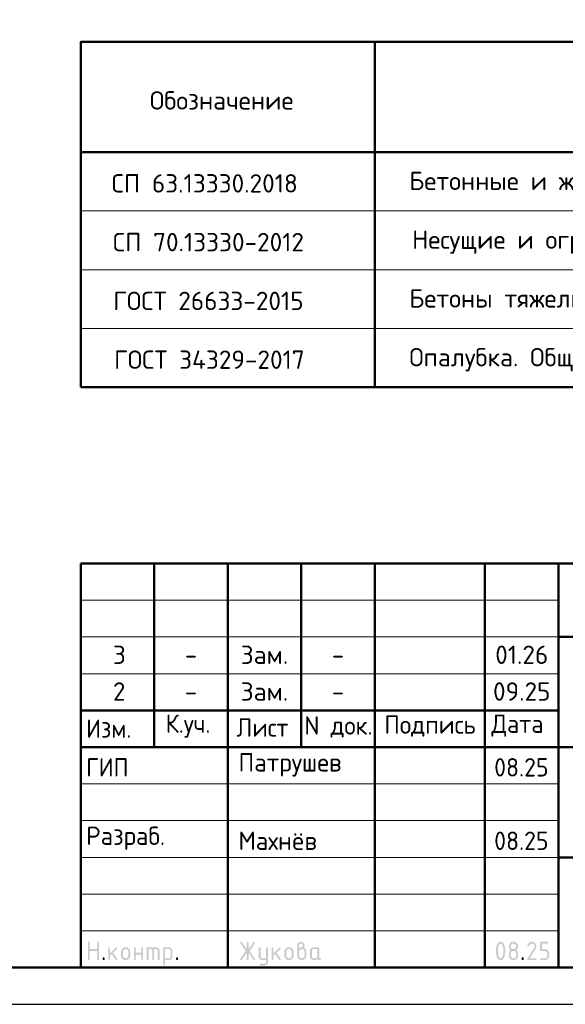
# Model space of a CAD drawing. Header units: millimetres. Extents: x 0 to 42000, y 0 to 29700.
# Tile 2 of 4: x 22170 to 29593, y 0 to 13403. Entities that reach past the tile are written whole.
import ezdxf

# ---------------------------------------------------------------- set-up
doc = ezdxf.new("R2010")
doc.units = ezdxf.units.MM
doc.layers.add('Standard', color=7, linetype='Continuous', lineweight=25)
doc.layers.add('Общий01', color=7, linetype='Continuous', lineweight=13)
doc.styles.add('ISOCPEUR', font='txt')

msp = doc.modelspace()

# ---------------------------------------------------------------- hatches: boundary and pattern name
at = {"layer": 'Standard', "linetype": 'Continuous', "lineweight": 25, "transparency": 33554687}
for points in [[(23099, 614), (23099, 839), (23099, 840), (23099, 842), (23099, 843), (23100, 844), (23100, 845), (23101, 846), (23101, 847), (23102, 848), (23103, 849), (23104, 850), (23105, 850), (23106, 851), (23107, 851), (23109, 851), (23110, 851), (23112, 851), (23113, 851), (23115, 851), (23116, 851), (23117, 851), (23118, 850), (23119, 850), (23120, 849), (23121, 848), (23122, 847), (23122, 846), (23123, 845), (23123, 844), (23124, 843), (23124, 842), (23124, 840), (23124, 839), (23124, 751), (23224, 751), (23224, 839), (23224, 840), (23224, 842), (23224, 843), (23225, 844), (23225, 845), (23226, 846), (23226, 847), (23227, 848), (23228, 849), (23229, 850), (23230, 850), (23231, 851), (23232, 851), (23233, 851), (23235, 851), (23236, 851), (23238, 851), (23239, 851), (23241, 851), (23242, 851), (23243, 850), (23244, 850), (23245, 849), (23246, 848), (23247, 847), (23247, 846), (23248, 845), (23248, 844), (23249, 843), (23249, 842), (23249, 840), (23249, 839), (23249, 614), (23249, 612), (23249, 611), (23249, 609), (23248, 608), (23248, 607), (23247, 606), (23247, 605), (23246, 604), (23245, 604), (23244, 603), (23243, 602), (23242, 602), (23241, 602), (23239, 601), (23238, 601), (23236, 601), (23235, 601), (23233, 601), (23232, 602), (23231, 602), (23230, 602), (23229, 603), (23228, 604), (23227, 604), (23226, 605), (23226, 606), (23225, 607), (23225, 608), (23224, 609), (23224, 611), (23224, 612), (23224, 614), (23224, 726), (23124, 726), (23124, 614), (23124, 612), (23124, 611), (23124, 609), (23123, 608), (23123, 607), (23122, 606), (23122, 605), (23121, 604), (23120, 604), (23119, 603), (23118, 602), (23117, 602), (23116, 602), (23115, 601), (23113, 601), (23112, 601), (23110, 601), (23109, 601), (23107, 602), (23106, 602), (23105, 602), (23104, 603), (23103, 604), (23102, 604), (23101, 605), (23101, 606), (23100, 607), (23100, 608), (23099, 609), (23099, 611), (23099, 612)], [(25259, 704), (25194, 607), (25193, 605), (25192, 604), (25191, 603), (25190, 603), (25188, 602), (25187, 602), (25185, 601), (25183, 601), (25182, 601), (25180, 601), (25179, 602), (25178, 602), (25177, 603), (25176, 603), (25175, 604), (25174, 605), (25173, 605), (25173, 606), (25172, 607), (25172, 609), (25171, 610), (25171, 611), (25171, 613), (25171, 614), (25171, 616), (25172, 618), (25172, 619), (25173, 621), (25243, 726), (25173, 832), (25172, 833), (25172, 835), (25171, 837), (25171, 838), (25171, 840), (25171, 841), (25171, 843), (25172, 844), (25172, 845), (25173, 846), (25173, 847), (25174, 848), (25175, 849), (25176, 849), (25177, 850), (25178, 850), (25179, 851), (25181, 851), (25182, 851), (25184, 851), (25185, 851), (25187, 851), (25188, 851), (25189, 850), (25191, 849), (25192, 848), (25193, 847), (25194, 846), (25259, 749), (25259, 839), (25259, 840), (25259, 842), (25259, 843), (25259, 844), (25260, 845), (25260, 846), (25261, 847), (25262, 848), (25262, 849), (25263, 850), (25264, 850), (25266, 851), (25267, 851), (25268, 851), (25269, 851), (25271, 851), (25273, 851), (25274, 851), (25275, 851), (25277, 851), (25278, 850), (25279, 850), (25280, 849), (25280, 848), (25281, 847), (25282, 846), (25282, 845), (25283, 844), (25283, 843), (25283, 842), (25284, 840), (25284, 839), (25284, 749), (25348, 846), (25349, 847), (25350, 848), (25351, 849), (25353, 850), (25354, 851), (25356, 851), (25357, 851), (25359, 851), (25360, 851), (25361, 851), (25362, 851), (25363, 850), (25365, 850), (25366, 849), (25367, 848), (25367, 847), (25368, 847), (25369, 846), (25370, 845), (25370, 843), (25371, 842), (25371, 841), (25371, 840), (25371, 839), (25371, 837), (25371, 835), (25370, 833), (25369, 832), (25299, 726), (25369, 621), (25370, 619), (25371, 617), (25371, 616), (25371, 614), (25371, 613), (25371, 611), (25371, 610), (25370, 609), (25370, 608), (25369, 607), (25368, 606), (25368, 605), (25367, 604), (25366, 603), (25365, 603), (25364, 602), (25363, 602), (25361, 602), (25360, 601), (25359, 601), (25357, 601), (25356, 602), (25354, 602), (25353, 603), (25351, 603), (25350, 604), (25349, 605), (25348, 607), (25284, 704), (25284, 614), (25284, 612), (25283, 611), (25283, 609), (25283, 608), (25282, 607), (25282, 606), (25281, 605), (25280, 604), (25280, 604), (25279, 603), (25278, 602), (25277, 602), (25275, 602), (25274, 601), (25273, 601), (25271, 601), (25269, 601), (25268, 601), (25267, 602), (25266, 602), (25264, 602), (25263, 603), (25262, 604), (25262, 604), (25261, 605), (25260, 606), (25260, 607), (25259, 608), (25259, 609), (25259, 611), (25259, 612), (25259, 614)], [(29137, 851), (29140, 851), (29144, 851), (29147, 851), (29150, 850), (29153, 850), (29156, 849), (29158, 848), (29161, 847), (29164, 846), (29167, 844), (29169, 843), (29172, 841), (29174, 839), (29177, 837), (29179, 835), (29181, 833), (29184, 831), (29186, 828), (29188, 826), (29189, 823), (29191, 821), (29193, 818), (29194, 816), (29195, 813), (29196, 810), (29197, 807), (29198, 804), (29198, 801), (29199, 798), (29199, 795), (29200, 792), (29200, 789), (29200, 784), (29199, 780), (29198, 775), (29197, 771), (29195, 766), (29193, 762), (29191, 757), (29188, 753), (29110, 626), (29187, 626), (29189, 626), (29190, 626), (29191, 626), (29193, 626), (29194, 625), (29195, 625), (29196, 624), (29197, 623), (29197, 622), (29198, 621), (29198, 620), (29199, 619), (29199, 618), (29199, 617), (29200, 615), (29200, 614), (29200, 612), (29199, 611), (29199, 610), (29199, 608), (29198, 607), (29198, 606), (29197, 605), (29197, 604), (29196, 604), (29195, 603), (29194, 602), (29193, 602), (29191, 602), (29190, 601), (29189, 601), (29187, 601), (29087, 601), (29086, 601), (29084, 601), (29083, 602), (29082, 602), (29081, 602), (29080, 603), (29079, 604), (29078, 604), (29077, 605), (29076, 606), (29076, 607), (29075, 608), (29075, 609), (29075, 611), (29075, 612), (29075, 614), (29075, 616), (29075, 617), (29076, 619), (29077, 621), (29168, 768), (29170, 771), (29171, 773), (29172, 776), (29173, 778), (29174, 781), (29174, 783), (29175, 786), (29175, 789), (29175, 793), (29174, 796), (29173, 800), (29172, 803), (29171, 806), (29168, 809), (29166, 813), (29164, 815), (29161, 818), (29158, 820), (29155, 822), (29152, 823), (29148, 825), (29145, 826), (29141, 826), (29137, 826), (29135, 826), (29132, 826), (29129, 825), (29127, 824), (29124, 823), (29122, 822), (29119, 820), (29117, 818), (29114, 816), (29112, 814), (29110, 812), (29107, 809), (29105, 806), (29103, 802), (29100, 799), (29098, 795), (29097, 793), (29096, 792), (29095, 791), (29094, 790), (29092, 790), (29091, 789), (29089, 789), (29087, 789), (29086, 789), (29084, 789), (29083, 789), (29082, 790), (29081, 790), (29080, 791), (29079, 791), (29078, 792), (29077, 793), (29076, 794), (29076, 795), (29075, 796), (29075, 797), (29075, 798), (29075, 800), (29075, 801), (29075, 803), (29075, 804), (29075, 805), (29076, 806), (29079, 812), (29082, 817), (29085, 822), (29088, 826), (29092, 830), (29095, 834), (29099, 837), (29103, 840), (29107, 843), (29111, 845), (29115, 847), (29119, 848), (29123, 850), (29128, 851), (29132, 851)], [(29250, 739), (29250, 839), (29250, 840), (29250, 842), (29250, 843), (29250, 844), (29251, 845), (29251, 846), (29252, 847), (29253, 848), (29253, 849), (29254, 850), (29255, 850), (29257, 851), (29258, 851), (29259, 851), (29261, 851), (29262, 851), (29349, 851), (29351, 851), (29352, 851), (29354, 851), (29355, 851), (29356, 850), (29357, 850), (29358, 849), (29359, 848), (29359, 847), (29360, 846), (29361, 845), (29361, 844), (29361, 843), (29362, 842), (29362, 840), (29362, 839), (29362, 837), (29362, 836), (29361, 834), (29361, 833), (29361, 832), (29360, 831), (29359, 830), (29359, 829), (29358, 829), (29357, 828), (29356, 827), (29355, 827), (29354, 827), (29352, 826), (29351, 826), (29349, 826), (29275, 826), (29275, 751), (29312, 751), (29315, 751), (29318, 751), (29322, 751), (29324, 750), (29327, 750), (29330, 749), (29333, 748), (29336, 747), (29339, 746), (29341, 744), (29344, 743), (29347, 741), (29349, 739), (29351, 737), (29354, 735), (29356, 733), (29358, 731), (29360, 728), (29362, 726), (29364, 723), (29366, 721), (29367, 718), (29369, 715), (29370, 713), (29371, 710), (29372, 707), (29373, 704), (29373, 701), (29374, 698), (29374, 695), (29374, 692), (29374, 689), (29374, 664), (29374, 661), (29374, 657), (29374, 654), (29373, 651), (29373, 648), (29372, 645), (29371, 643), (29370, 640), (29369, 637), (29367, 634), (29366, 632), (29364, 629), (29362, 627), (29360, 624), (29358, 622), (29356, 620), (29354, 617), (29351, 615), (29349, 613), (29346, 612), (29344, 610), (29341, 608), (29339, 607), (29336, 606), (29333, 605), (29330, 604), (29327, 603), (29324, 602), (29321, 602), (29318, 602), (29315, 601), (29312, 601), (29262, 601), (29261, 601), (29259, 601), (29258, 602), (29257, 602), (29255, 602), (29254, 603), (29253, 604), (29253, 604), (29252, 605), (29251, 606), (29251, 607), (29250, 608), (29250, 610), (29250, 611), (29250, 612), (29250, 614), (29250, 615), (29250, 617), (29250, 618), (29250, 619), (29251, 620), (29251, 621), (29252, 622), (29253, 623), (29253, 624), (29254, 625), (29255, 625), (29257, 626), (29258, 626), (29259, 626), (29261, 626), (29262, 626), (29312, 626), (29316, 626), (29319, 627), (29323, 628), (29326, 629), (29330, 630), (29333, 632), (29336, 634), (29338, 637), (29341, 640), (29343, 643), (29345, 646), (29347, 649), (29348, 653), (29349, 656), (29349, 660), (29349, 664), (29349, 689), (29349, 693), (29349, 696), (29348, 700), (29347, 703), (29345, 707), (29343, 710), (29341, 713), (29338, 715), (29336, 718), (29333, 720), (29330, 722), (29326, 724), (29323, 725), (29319, 726), (29316, 726), (29312, 726), (29262, 726), (29261, 726), (29259, 726), (29258, 727), (29257, 727), (29255, 727), (29254, 728), (29253, 729), (29253, 729), (29252, 730), (29251, 731), (29251, 732), (29250, 733), (29250, 734), (29250, 736), (29250, 737)], [(23399, 694), (23478, 773), (23478, 773), (23479, 774), (23480, 775), (23482, 775), (23483, 776), (23484, 776), (23485, 776), (23486, 776), (23488, 776), (23489, 776), (23491, 776), (23492, 775), (23493, 775), (23494, 774), (23495, 774), (23496, 773), (23497, 772), (23497, 771), (23498, 770), (23498, 769), (23499, 768), (23499, 767), (23499, 765), (23499, 764), (23499, 762), (23499, 761), (23498, 760), (23498, 759), (23497, 758), (23497, 757), (23496, 756), (23495, 755), (23440, 700), (23496, 621), (23498, 619), (23498, 617), (23499, 616), (23499, 614), (23499, 612), (23499, 611), (23499, 609), (23498, 608), (23498, 607), (23497, 606), (23497, 605), (23496, 604), (23495, 604), (23494, 603), (23493, 602), (23492, 602), (23491, 602), (23489, 601), (23488, 601), (23486, 601), (23485, 601), (23483, 602), (23482, 602), (23480, 603), (23479, 603), (23478, 604), (23477, 605), (23476, 607), (23422, 682), (23399, 659), (23399, 614), (23399, 612), (23399, 611), (23399, 609), (23398, 608), (23398, 607), (23397, 606), (23397, 605), (23396, 604), (23395, 604), (23394, 603), (23393, 602), (23392, 602), (23391, 602), (23389, 601), (23388, 601), (23386, 601), (23385, 601), (23383, 601), (23382, 602), (23381, 602), (23380, 602), (23379, 603), (23378, 604), (23377, 604), (23376, 605), (23376, 606), (23375, 607), (23375, 608), (23374, 609), (23374, 611), (23374, 612), (23374, 614), (23374, 764), (23374, 765), (23374, 767), (23374, 768), (23375, 769), (23375, 770), (23376, 771), (23376, 772), (23377, 773), (23378, 774), (23379, 774), (23380, 775), (23381, 775), (23382, 776), (23383, 776), (23385, 776), (23386, 776), (23388, 776), (23389, 776), (23391, 776), (23392, 775), (23393, 775), (23394, 774), (23395, 774), (23396, 773), (23397, 772), (23397, 771), (23398, 770), (23398, 769), (23399, 768), (23399, 767), (23399, 765), (23399, 764)], [(23749, 676), (23749, 614), (23749, 612), (23748, 611), (23748, 609), (23748, 608), (23747, 607), (23747, 606), (23746, 605), (23746, 604), (23745, 604), (23744, 603), (23743, 602), (23742, 602), (23740, 602), (23739, 601), (23738, 601), (23736, 601), (23735, 601), (23733, 601), (23732, 602), (23731, 602), (23729, 602), (23729, 603), (23728, 604), (23727, 604), (23726, 605), (23725, 606), (23725, 607), (23724, 608), (23724, 609), (23724, 611), (23724, 612), (23724, 614), (23724, 764), (23724, 765), (23724, 767), (23724, 768), (23724, 769), (23725, 770), (23725, 771), (23726, 772), (23727, 773), (23728, 774), (23729, 774), (23729, 775), (23731, 775), (23732, 776), (23733, 776), (23735, 776), (23736, 776), (23738, 776), (23739, 776), (23740, 776), (23742, 775), (23743, 775), (23744, 774), (23745, 774), (23746, 773), (23746, 772), (23747, 771), (23747, 770), (23748, 769), (23748, 768), (23748, 767), (23749, 765), (23749, 764), (23749, 701), (23823, 701), (23823, 764), (23823, 765), (23824, 767), (23824, 768), (23824, 769), (23825, 770), (23825, 771), (23826, 772), (23826, 773), (23827, 774), (23828, 774), (23829, 775), (23830, 775), (23832, 776), (23833, 776), (23834, 776), (23836, 776), (23837, 776), (23839, 776), (23840, 776), (23841, 775), (23843, 775), (23843, 774), (23844, 774), (23845, 773), (23846, 772), (23847, 771), (23847, 770), (23848, 769), (23848, 768), (23848, 767), (23848, 765), (23848, 764), (23848, 614), (23848, 612), (23848, 611), (23848, 609), (23848, 608), (23847, 607), (23847, 606), (23846, 605), (23845, 604), (23844, 604), (23843, 603), (23843, 602), (23841, 602), (23840, 602), (23839, 601), (23837, 601), (23836, 601), (23834, 601), (23833, 601), (23832, 602), (23830, 602), (23829, 602), (23828, 603), (23827, 604), (23826, 604), (23826, 605), (23825, 606), (23825, 607), (23824, 608), (23824, 609), (23824, 611), (23823, 612), (23823, 614), (23823, 676)], [(23911, 776), (24023, 776), (24026, 776), (24028, 776), (24031, 776), (24033, 775), (24036, 775), (24038, 774), (24040, 773), (24043, 773), (24045, 772), (24047, 770), (24049, 769), (24051, 768), (24053, 767), (24055, 765), (24057, 763), (24059, 762), (24061, 760), (24062, 758), (24064, 756), (24065, 754), (24067, 752), (24068, 750), (24069, 748), (24070, 745), (24071, 743), (24071, 741), (24072, 739), (24072, 736), (24073, 734), (24073, 731), (24073, 729), (24073, 726), (24073, 614), (24073, 612), (24073, 611), (24073, 609), (24073, 608), (24072, 607), (24072, 606), (24071, 605), (24070, 604), (24069, 604), (24068, 603), (24067, 602), (24066, 602), (24065, 602), (24064, 601), (24062, 601), (24061, 601), (24059, 601), (24058, 601), (24057, 602), (24055, 602), (24054, 602), (24053, 603), (24052, 604), (24051, 604), (24051, 605), (24050, 606), (24049, 607), (24049, 608), (24049, 609), (24048, 611), (24048, 612), (24048, 614), (24048, 726), (24048, 729), (24048, 731), (24047, 734), (24046, 736), (24046, 738), (24044, 740), (24043, 742), (24041, 744), (24039, 746), (24037, 747), (24035, 748), (24033, 749), (24031, 750), (24028, 751), (24026, 751), (24023, 751), (23998, 751), (23998, 614), (23998, 612), (23998, 611), (23998, 609), (23998, 608), (23997, 607), (23997, 606), (23996, 605), (23995, 604), (23995, 604), (23994, 603), (23993, 602), (23991, 602), (23990, 602), (23989, 601), (23987, 601), (23986, 601), (23984, 601), (23983, 601), (23982, 602), (23980, 602), (23979, 602), (23978, 603), (23977, 604), (23977, 604), (23976, 605), (23975, 606), (23975, 607), (23974, 608), (23974, 609), (23974, 611), (23973, 612), (23973, 614), (23973, 751), (23924, 751), (23924, 614), (23924, 612), (23923, 611), (23923, 609), (23923, 608), (23922, 607), (23922, 606), (23921, 605), (23920, 604), (23920, 604), (23919, 603), (23918, 602), (23916, 602), (23915, 602), (23914, 601), (23913, 601), (23911, 601), (23909, 601), (23908, 601), (23907, 602), (23906, 602), (23904, 602), (23903, 603), (23902, 604), (23902, 604), (23901, 605), (23900, 606), (23900, 607), (23899, 608), (23899, 609), (23899, 611), (23898, 612), (23898, 614), (23898, 764), (23898, 765), (23899, 767), (23899, 768), (23899, 769), (23900, 770), (23900, 771), (23901, 772), (23902, 773), (23902, 774), (23903, 774), (23904, 775), (23906, 775), (23907, 776), (23908, 776), (23909, 776)], [(25521, 576), (25521, 601), (25471, 601), (25468, 601), (25466, 602), (25463, 602), (25461, 602), (25458, 603), (25456, 603), (25454, 604), (25452, 605), (25449, 606), (25447, 607), (25445, 608), (25443, 609), (25441, 611), (25439, 612), (25437, 614), (25436, 616), (25434, 618), (25432, 620), (25431, 622), (25429, 624), (25428, 626), (25427, 628), (25426, 630), (25425, 632), (25424, 634), (25423, 637), (25422, 639), (25422, 641), (25422, 644), (25421, 646), (25421, 649), (25421, 651), (25421, 764), (25421, 765), (25421, 767), (25421, 768), (25422, 769), (25422, 770), (25423, 771), (25423, 772), (25424, 773), (25425, 774), (25426, 774), (25427, 775), (25428, 775), (25429, 776), (25431, 776), (25432, 776), (25434, 776), (25435, 776), (25437, 776), (25438, 776), (25439, 775), (25440, 775), (25441, 774), (25442, 774), (25443, 773), (25444, 772), (25444, 771), (25445, 770), (25445, 769), (25446, 768), (25446, 767), (25446, 765), (25446, 764), (25446, 651), (25446, 649), (25447, 646), (25447, 644), (25448, 642), (25449, 640), (25450, 638), (25452, 636), (25454, 634), (25455, 632), (25457, 630), (25459, 629), (25462, 628), (25464, 627), (25466, 627), (25468, 626), (25471, 626), (25521, 626), (25521, 764), (25521, 765), (25521, 767), (25521, 768), (25522, 769), (25522, 770), (25523, 771), (25523, 772), (25524, 773), (25525, 774), (25526, 774), (25527, 775), (25528, 775), (25529, 776), (25530, 776), (25532, 776), (25533, 776), (25535, 776), (25536, 776), (25538, 776), (25539, 775), (25540, 775), (25541, 774), (25542, 774), (25543, 773), (25544, 772), (25544, 771), (25545, 770), (25545, 769), (25545, 768), (25546, 767), (25546, 765), (25546, 764), (25546, 576), (25546, 574), (25546, 571), (25545, 569), (25545, 566), (25545, 564), (25544, 562), (25543, 559), (25542, 557), (25541, 555), (25540, 553), (25539, 551), (25538, 549), (25537, 547), (25535, 545), (25533, 543), (25532, 541), (25530, 539), (25528, 538), (25526, 536), (25524, 535), (25522, 533), (25520, 532), (25518, 531), (25516, 530), (25514, 529), (25511, 528), (25509, 528), (25507, 527), (25504, 527), (25502, 527), (25499, 526), (25497, 526), (25446, 526), (25445, 526), (25443, 527), (25442, 527), (25441, 527), (25440, 528), (25439, 528), (25438, 529), (25437, 529), (25436, 530), (25435, 531), (25435, 532), (25434, 533), (25434, 535), (25434, 536), (25434, 537), (25434, 539), (25434, 540), (25434, 541), (25434, 542), (25435, 544), (25435, 545), (25436, 546), (25436, 547), (25437, 548), (25438, 549), (25439, 549), (25440, 550), (25442, 550), (25443, 551), (25444, 551), (25445, 551), (25446, 551), (25496, 551), (25499, 551), (25501, 552), (25503, 552), (25506, 553), (25508, 554), (25510, 555), (25512, 557), (25514, 558), (25515, 560), (25517, 562), (25518, 564), (25519, 566), (25520, 568), (25520, 571), (25521, 573)], [(25621, 694), (25700, 773), (25700, 773), (25701, 774), (25702, 775), (25704, 775), (25705, 776), (25706, 776), (25707, 776), (25708, 776), (25710, 776), (25711, 776), (25713, 776), (25714, 775), (25715, 775), (25716, 774), (25717, 774), (25718, 773), (25719, 772), (25719, 771), (25720, 770), (25720, 769), (25721, 768), (25721, 767), (25721, 765), (25721, 764), (25721, 762), (25721, 761), (25721, 760), (25720, 759), (25720, 758), (25719, 757), (25718, 756), (25717, 755), (25662, 700), (25719, 621), (25720, 619), (25720, 617), (25721, 616), (25721, 614), (25721, 612), (25721, 611), (25721, 609), (25720, 608), (25720, 607), (25719, 606), (25719, 605), (25718, 604), (25717, 604), (25716, 603), (25715, 602), (25714, 602), (25713, 602), (25711, 601), (25710, 601), (25708, 601), (25707, 601), (25705, 602), (25704, 602), (25703, 603), (25701, 603), (25700, 604), (25699, 605), (25698, 607), (25644, 682), (25621, 659), (25621, 614), (25621, 612), (25621, 611), (25621, 609), (25620, 608), (25620, 607), (25619, 606), (25619, 605), (25618, 604), (25617, 604), (25616, 603), (25615, 602), (25614, 602), (25613, 602), (25611, 601), (25610, 601), (25608, 601), (25607, 601), (25606, 601), (25604, 602), (25603, 602), (25602, 602), (25601, 603), (25600, 604), (25599, 604), (25598, 605), (25598, 606), (25597, 607), (25597, 608), (25596, 609), (25596, 611), (25596, 612), (25596, 614), (25596, 764), (25596, 765), (25596, 767), (25596, 768), (25597, 769), (25597, 770), (25598, 771), (25598, 772), (25599, 773), (25600, 774), (25601, 774), (25602, 775), (25603, 775), (25604, 776), (25606, 776), (25607, 776), (25608, 776), (25610, 776), (25611, 776), (25613, 776), (25614, 775), (25615, 775), (25616, 774), (25617, 774), (25618, 773), (25619, 772), (25619, 771), (25620, 770), (25620, 769), (25621, 768), (25621, 767), (25621, 765), (25621, 764)], [(23299, 626), (23299, 628), (23299, 629), (23299, 631), (23300, 632), (23300, 633), (23301, 634), (23301, 635), (23302, 636), (23303, 637), (23304, 637), (23305, 638), (23306, 638), (23307, 638), (23309, 639), (23310, 639), (23312, 639), (23313, 639), (23314, 639), (23316, 638), (23317, 638), (23318, 638), (23319, 637), (23320, 637), (23321, 636), (23322, 635), (23322, 634), (23323, 633), (23323, 632), (23324, 631), (23324, 629), (23324, 628), (23324, 626), (23324, 614), (23324, 612), (23324, 611), (23324, 610), (23323, 608), (23323, 607), (23322, 606), (23322, 605), (23321, 604), (23320, 604), (23319, 603), (23318, 602), (23317, 602), (23316, 602), (23314, 601), (23313, 601), (23312, 601), (23310, 601), (23309, 601), (23307, 602), (23306, 602), (23305, 602), (23304, 603), (23303, 604), (23302, 604), (23301, 605), (23301, 606), (23300, 607), (23300, 608), (23299, 610), (23299, 611), (23299, 612), (23299, 614)], [(24298, 626), (24298, 628), (24298, 629), (24299, 631), (24299, 632), (24299, 633), (24300, 634), (24301, 635), (24301, 636), (24302, 637), (24303, 637), (24304, 638), (24305, 638), (24307, 638), (24308, 639), (24309, 639), (24311, 639), (24312, 639), (24314, 639), (24315, 638), (24316, 638), (24317, 638), (24318, 637), (24319, 637), (24320, 636), (24321, 635), (24322, 634), (24322, 633), (24323, 632), (24323, 631), (24323, 629), (24323, 628), (24323, 626), (24323, 614), (24323, 612), (24323, 611), (24323, 610), (24323, 608), (24322, 607), (24322, 606), (24321, 605), (24320, 604), (24319, 604), (24318, 603), (24317, 602), (24316, 602), (24315, 602), (24314, 601), (24312, 601), (24311, 601), (24309, 601), (24308, 601), (24307, 602), (24305, 602), (24304, 602), (24303, 603), (24302, 604), (24301, 604), (24301, 605), (24300, 606), (24299, 607), (24299, 608), (24299, 610), (24298, 611), (24298, 612), (24298, 614)], [(29000, 626), (29000, 628), (29000, 629), (29000, 631), (29001, 632), (29001, 633), (29002, 634), (29002, 635), (29003, 636), (29004, 637), (29005, 637), (29006, 638), (29007, 638), (29008, 638), (29009, 639), (29011, 639), (29012, 639), (29014, 639), (29015, 639), (29017, 638), (29018, 638), (29019, 638), (29020, 637), (29021, 637), (29022, 636), (29023, 635), (29023, 634), (29024, 633), (29024, 632), (29024, 631), (29025, 629), (29025, 628), (29025, 626), (29025, 614), (29025, 612), (29025, 611), (29024, 610), (29024, 608), (29024, 607), (29023, 606), (29023, 605), (29022, 604), (29021, 604), (29020, 603), (29019, 602), (29018, 602), (29017, 602), (29015, 601), (29014, 601), (29012, 601), (29011, 601), (29009, 601), (29008, 602), (29007, 602), (29006, 602), (29005, 603), (29004, 604), (29003, 604), (29002, 605), (29002, 606), (29001, 607), (29001, 608), (29000, 610), (29000, 611), (29000, 612), (29000, 614)]]:
    msp.add_hatch(color=7, dxfattribs=at).paths.add_polyline_path(points, flags=16)
h = msp.add_hatch(color=7, dxfattribs=at)
h.paths.add_polyline_path([(25971, 764), (25975, 767), (25979, 769), (25982, 772), (25986, 773), (25990, 775), (25993, 775), (25997, 776), (26000, 776), (26002, 776), (26004, 777), (26006, 777), (26007, 778), (26009, 779), (26011, 781), (26013, 783), (26014, 785), (26016, 787), (26017, 789), (26018, 791), (26019, 793), (26020, 795), (26020, 797), (26021, 799), (26021, 801), (26021, 804), (26020, 806), (26020, 809), (26019, 811), (26018, 813), (26017, 815), (26015, 817), (26014, 819), (26012, 821), (26010, 822), (26008, 824), (26005, 824), (26003, 825), (26001, 826), (25998, 826), (25996, 826), (25993, 826), (25991, 826), (25988, 825), (25986, 824), (25984, 823), (25982, 822), (25980, 821), (25978, 819), (25976, 817), (25975, 815), (25973, 813), (25973, 811), (25972, 809), (25971, 806), (25971, 804), (25971, 801)])
h.paths.add_polyline_path([(26033, 771), (26037, 769), (26041, 767), (26045, 765), (26048, 762), (26052, 759), (26055, 756), (26058, 752), (26060, 748), (26063, 744), (26065, 740), (26067, 736), (26068, 732), (26069, 727), (26070, 723), (26070, 718), (26070, 714), (26070, 664), (26070, 661), (26070, 657), (26070, 654), (26069, 651), (26069, 648), (26068, 645), (26067, 642), (26066, 640), (26065, 637), (26063, 634), (26062, 632), (26060, 629), (26058, 627), (26056, 624), (26054, 622), (26052, 619), (26050, 617), (26048, 615), (26045, 613), (26043, 612), (26040, 610), (26037, 608), (26035, 607), (26032, 606), (26029, 605), (26026, 604), (26024, 603), (26021, 602), (26018, 602), (26014, 602), (26011, 601), (26008, 601), (26005, 601), (26002, 602), (25999, 602), (25996, 602), (25993, 603), (25990, 604), (25987, 605), (25984, 606), (25981, 607), (25979, 608), (25976, 610), (25973, 612), (25971, 613), (25968, 615), (25966, 617), (25964, 620), (25962, 622), (25960, 624), (25958, 627), (25956, 629), (25954, 632), (25953, 634), (25951, 637), (25950, 640), (25949, 643), (25948, 645), (25947, 648), (25947, 651), (25946, 654), (25946, 657), (25946, 661), (25946, 664), (25946, 801), (25946, 804), (25946, 806), (25946, 809), (25947, 811), (25947, 814), (25948, 816), (25948, 818), (25949, 821), (25950, 823), (25951, 825), (25953, 827), (25954, 829), (25955, 831), (25957, 833), (25958, 835), (25960, 837), (25962, 839), (25964, 840), (25966, 842), (25968, 843), (25970, 844), (25972, 846), (25974, 847), (25976, 848), (25979, 849), (25981, 849), (25983, 850), (25986, 850), (25988, 851), (25990, 851), (25993, 851), (25996, 851), (25998, 851), (26001, 851), (26003, 851), (26006, 850), (26008, 850), (26010, 849), (26013, 849), (26015, 848), (26017, 847), (26019, 846), (26021, 844), (26023, 843), (26025, 842), (26027, 840), (26029, 839), (26031, 837), (26033, 835), (26034, 833), (26036, 831), (26037, 829), (26039, 827), (26040, 825), (26041, 823), (26042, 821), (26043, 818), (26043, 816), (26044, 814), (26045, 811), (26045, 809), (26045, 806), (26045, 804), (26045, 801), (26045, 797), (26045, 792), (26044, 788), (26042, 784), (26041, 781), (26038, 777), (26036, 774)], flags=16)
h.paths.add_polyline_path([(26045, 664), (26045, 714), (26045, 718), (26045, 721), (26044, 725), (26043, 728), (26041, 732), (26039, 735), (26037, 738), (26035, 740), (26032, 743), (26029, 745), (26026, 747), (26023, 749), (26019, 750), (26016, 751), (26012, 751), (26008, 751), (26004, 751), (26001, 751), (25997, 750), (25994, 749), (25990, 747), (25987, 745), (25984, 743), (25982, 740), (25979, 738), (25977, 735), (25975, 732), (25973, 728), (25972, 725), (25971, 721), (25971, 718), (25971, 714), (25971, 664), (25971, 660), (25971, 656), (25972, 653), (25973, 649), (25975, 646), (25977, 643), (25979, 640), (25982, 637), (25984, 634), (25987, 632), (25990, 630), (25994, 629), (25997, 628), (26001, 627), (26004, 626), (26008, 626), (26012, 626), (26016, 627), (26019, 628), (26023, 629), (26026, 630), (26029, 633), (26032, 635), (26035, 637), (26037, 640), (26039, 643), (26041, 646), (26043, 649), (26044, 653), (26045, 656), (26045, 660)])
h = msp.add_hatch(color=7, dxfattribs=at)
h.paths.add_polyline_path([(28750, 726), (28750, 734), (28749, 742), (28749, 749), (28748, 756), (28747, 764), (28746, 771), (28745, 778), (28743, 785), (28742, 790), (28741, 794), (28739, 799), (28738, 803), (28736, 807), (28734, 810), (28732, 813), (28731, 816), (28729, 818), (28727, 820), (28724, 822), (28722, 824), (28720, 825), (28718, 826), (28715, 826), (28712, 826), (28710, 826), (28708, 826), (28705, 825), (28703, 824), (28701, 822), (28699, 820), (28696, 818), (28695, 816), (28693, 813), (28691, 810), (28689, 807), (28688, 803), (28686, 799), (28685, 794), (28683, 790), (28682, 785), (28680, 778), (28679, 770), (28678, 763), (28677, 756), (28676, 749), (28676, 741), (28675, 734), (28675, 726), (28675, 719), (28676, 711), (28676, 704), (28677, 696), (28678, 689), (28679, 682), (28680, 675), (28682, 668), (28683, 663), (28684, 658), (28686, 654), (28687, 650), (28689, 646), (28691, 643), (28693, 639), (28694, 637), (28696, 634), (28698, 632), (28701, 630), (28703, 629), (28705, 628), (28707, 627), (28710, 626), (28712, 626), (28715, 626), (28718, 627), (28720, 628), (28722, 629), (28724, 630), (28727, 632), (28729, 634), (28731, 637), (28732, 639), (28734, 643), (28736, 646), (28738, 650), (28739, 654), (28741, 658), (28742, 663), (28743, 668), (28745, 675), (28746, 682), (28747, 689), (28748, 696), (28749, 704), (28749, 711), (28750, 719)])
h.paths.add_polyline_path([(28775, 726), (28775, 721), (28775, 715), (28775, 710), (28774, 705), (28774, 699), (28773, 694), (28773, 689), (28772, 685), (28771, 680), (28771, 675), (28770, 671), (28769, 666), (28768, 662), (28766, 657), (28765, 653), (28764, 649), (28762, 643), (28760, 638), (28757, 633), (28755, 628), (28752, 624), (28749, 620), (28746, 616), (28743, 613), (28740, 610), (28736, 608), (28733, 606), (28729, 604), (28725, 603), (28721, 602), (28717, 601), (28712, 601), (28708, 601), (28704, 602), (28700, 603), (28696, 604), (28692, 606), (28689, 608), (28685, 610), (28682, 613), (28679, 616), (28676, 620), (28673, 624), (28670, 628), (28668, 632), (28665, 638), (28663, 643), (28661, 649), (28660, 653), (28658, 657), (28657, 661), (28656, 666), (28655, 670), (28654, 675), (28654, 680), (28653, 684), (28652, 689), (28652, 694), (28651, 699), (28651, 705), (28650, 710), (28650, 715), (28650, 721), (28650, 726), (28650, 732), (28650, 737), (28650, 743), (28651, 748), (28651, 753), (28652, 758), (28652, 763), (28653, 768), (28654, 773), (28654, 778), (28655, 782), (28656, 787), (28657, 791), (28658, 795), (28660, 800), (28661, 804), (28663, 810), (28665, 815), (28668, 820), (28670, 825), (28673, 829), (28676, 833), (28679, 836), (28682, 839), (28685, 842), (28689, 845), (28692, 847), (28696, 848), (28700, 850), (28704, 851), (28708, 851), (28712, 851), (28717, 851), (28721, 851), (28725, 850), (28729, 848), (28733, 847), (28736, 845), (28740, 842), (28743, 839), (28746, 836), (28749, 833), (28752, 829), (28755, 824), (28757, 820), (28760, 815), (28762, 810), (28764, 804), (28765, 799), (28766, 795), (28768, 791), (28769, 787), (28770, 782), (28771, 777), (28771, 773), (28772, 768), (28773, 763), (28773, 758), (28774, 753), (28774, 748), (28775, 743), (28775, 737), (28775, 732)], flags=16)
h = msp.add_hatch(color=7, dxfattribs=at)
h.paths.add_polyline_path([(28887, 626), (28891, 626), (28895, 627), (28898, 628), (28902, 629), (28905, 630), (28908, 632), (28911, 634), (28914, 637), (28917, 640), (28919, 643), (28921, 646), (28922, 649), (28923, 653), (28924, 656), (28925, 660), (28925, 664), (28925, 689), (28925, 693), (28924, 696), (28923, 700), (28922, 703), (28921, 707), (28919, 710), (28916, 713), (28914, 715), (28911, 718), (28908, 720), (28905, 722), (28902, 724), (28898, 725), (28895, 726), (28891, 726), (28887, 726), (28883, 726), (28880, 726), (28876, 725), (28873, 724), (28870, 722), (28867, 720), (28864, 718), (28861, 715), (28858, 713), (28856, 710), (28854, 707), (28853, 703), (28851, 700), (28851, 696), (28850, 693), (28850, 689), (28850, 664), (28850, 660), (28851, 656), (28851, 653), (28853, 649), (28854, 646), (28856, 643), (28858, 640), (28861, 637), (28864, 634), (28867, 632), (28870, 630), (28873, 629), (28876, 628), (28880, 627), (28883, 626)])
h.paths.add_polyline_path([(28887, 601), (28884, 601), (28881, 602), (28878, 602), (28875, 602), (28872, 603), (28869, 604), (28866, 605), (28863, 606), (28861, 607), (28858, 608), (28855, 610), (28853, 612), (28850, 613), (28848, 615), (28845, 617), (28843, 620), (28841, 622), (28839, 624), (28837, 627), (28835, 629), (28834, 632), (28832, 634), (28831, 637), (28830, 640), (28828, 643), (28828, 645), (28827, 648), (28826, 651), (28826, 654), (28825, 657), (28825, 661), (28825, 664), (28825, 689), (28825, 693), (28825, 696), (28826, 700), (28827, 704), (28827, 707), (28828, 710), (28830, 714), (28831, 717), (28833, 720), (28835, 723), (28837, 726), (28839, 729), (28841, 731), (28844, 734), (28847, 736), (28850, 739), (28847, 741), (28844, 744), (28841, 746), (28839, 749), (28837, 752), (28835, 755), (28833, 758), (28831, 761), (28830, 764), (28828, 767), (28827, 771), (28827, 774), (28826, 778), (28825, 781), (28825, 785), (28825, 789), (28825, 792), (28825, 795), (28826, 798), (28826, 801), (28827, 804), (28828, 807), (28828, 810), (28830, 813), (28831, 816), (28832, 818), (28834, 821), (28835, 823), (28837, 826), (28839, 828), (28841, 831), (28843, 833), (28845, 835), (28848, 837), (28850, 839), (28853, 841), (28855, 843), (28858, 844), (28861, 846), (28863, 847), (28866, 848), (28869, 849), (28872, 850), (28875, 850), (28878, 851), (28881, 851), (28884, 851), (28887, 851), (28891, 851), (28894, 851), (28897, 851), (28900, 850), (28903, 850), (28906, 849), (28909, 848), (28911, 847), (28914, 846), (28917, 844), (28919, 843), (28922, 841), (28924, 839), (28927, 837), (28929, 835), (28932, 833), (28934, 831), (28936, 828), (28938, 826), (28939, 823), (28941, 821), (28943, 818), (28944, 816), (28945, 813), (28946, 810), (28947, 807), (28948, 804), (28949, 801), (28949, 798), (28949, 795), (28950, 792), (28950, 789), (28950, 785), (28949, 781), (28949, 778), (28948, 774), (28947, 771), (28946, 767), (28945, 764), (28943, 761), (28942, 758), (28940, 755), (28938, 752), (28936, 749), (28933, 746), (28931, 744), (28928, 741), (28925, 739), (28929, 735), (28933, 732), (28937, 728), (28939, 724), (28942, 719), (28944, 715), (28946, 710), (28947, 705), (28948, 704), (28948, 702), (28948, 701), (28948, 699), (28949, 697), (28949, 695), (28949, 692), (28949, 690), (28949, 687), (28949, 684), (28950, 681), (28950, 678), (28950, 675), (28950, 671), (28950, 668), (28950, 664), (28950, 661), (28949, 657), (28949, 654), (28949, 651), (28948, 648), (28947, 645), (28946, 643), (28945, 640), (28944, 637), (28943, 634), (28941, 632), (28939, 629), (28938, 627), (28936, 624), (28934, 622), (28932, 620), (28929, 617), (28927, 615), (28924, 613), (28922, 612), (28919, 610), (28917, 608), (28914, 607), (28911, 606), (28909, 605), (28906, 604), (28903, 603), (28900, 602), (28897, 602), (28894, 602), (28891, 601)], flags=16)
h.paths.add_polyline_path([(28887, 751), (28891, 751), (28895, 752), (28898, 753), (28902, 754), (28905, 755), (28908, 757), (28911, 759), (28914, 762), (28917, 765), (28919, 768), (28921, 771), (28922, 774), (28923, 778), (28924, 781), (28925, 785), (28925, 789), (28925, 793), (28924, 796), (28923, 800), (28922, 803), (28921, 806), (28919, 809), (28916, 812), (28914, 815), (28911, 818), (28908, 820), (28905, 822), (28902, 823), (28898, 825), (28895, 826), (28891, 826), (28887, 826), (28883, 826), (28880, 826), (28876, 825), (28873, 823), (28870, 822), (28867, 820), (28864, 818), (28861, 815), (28858, 813), (28856, 810), (28854, 807), (28853, 803), (28851, 800), (28851, 796), (28850, 793), (28850, 789), (28850, 785), (28851, 781), (28851, 778), (28853, 774), (28854, 771), (28856, 768), (28858, 765), (28861, 762), (28864, 759), (28867, 757), (28870, 755), (28873, 754), (28876, 753), (28880, 752), (28883, 751)])
h = msp.add_hatch(color=7, dxfattribs=at)
h.paths.add_polyline_path([(23549, 664), (23549, 714), (23549, 717), (23549, 720), (23549, 723), (23550, 726), (23550, 729), (23551, 732), (23552, 735), (23553, 738), (23554, 740), (23556, 743), (23557, 746), (23559, 748), (23561, 751), (23563, 753), (23565, 756), (23567, 758), (23569, 760), (23572, 762), (23574, 764), (23577, 766), (23579, 768), (23582, 769), (23584, 770), (23587, 772), (23590, 773), (23593, 774), (23596, 774), (23599, 775), (23602, 776), (23605, 776), (23608, 776), (23611, 776), (23614, 776), (23618, 776), (23621, 776), (23624, 775), (23627, 774), (23630, 774), (23633, 773), (23635, 772), (23638, 770), (23641, 769), (23643, 768), (23646, 766), (23648, 764), (23651, 762), (23653, 760), (23655, 758), (23658, 756), (23660, 753), (23662, 751), (23663, 749), (23665, 746), (23666, 743), (23668, 741), (23669, 738), (23670, 735), (23671, 732), (23672, 729), (23672, 726), (23673, 723), (23673, 720), (23674, 717), (23674, 714), (23674, 664), (23674, 660), (23673, 657), (23673, 654), (23672, 651), (23672, 648), (23671, 645), (23670, 642), (23669, 640), (23668, 637), (23666, 634), (23665, 632), (23663, 629), (23662, 627), (23660, 624), (23658, 622), (23655, 620), (23653, 617), (23651, 615), (23648, 613), (23646, 612), (23643, 610), (23641, 608), (23638, 607), (23635, 606), (23632, 605), (23629, 604), (23627, 603), (23624, 602), (23621, 602), (23617, 602), (23614, 601), (23611, 601), (23608, 601), (23605, 602), (23602, 602), (23599, 602), (23596, 603), (23593, 604), (23590, 605), (23587, 606), (23584, 607), (23582, 608), (23579, 610), (23577, 612), (23574, 613), (23572, 615), (23569, 617), (23567, 620), (23565, 622), (23563, 624), (23561, 627), (23559, 629), (23557, 632), (23556, 634), (23554, 637), (23553, 640), (23552, 642), (23551, 645), (23550, 648), (23550, 651), (23549, 654), (23549, 657), (23549, 660)], flags=16)
h.paths.add_polyline_path([(23648, 664), (23648, 714), (23648, 718), (23648, 721), (23647, 725), (23646, 728), (23644, 732), (23642, 735), (23640, 738), (23638, 740), (23635, 743), (23632, 745), (23629, 747), (23625, 749), (23622, 750), (23619, 751), (23615, 751), (23611, 751), (23607, 751), (23604, 751), (23600, 750), (23597, 749), (23594, 747), (23590, 745), (23587, 743), (23585, 740), (23582, 738), (23580, 735), (23578, 732), (23577, 728), (23575, 725), (23574, 721), (23574, 718), (23574, 714), (23574, 664), (23574, 660), (23574, 656), (23575, 653), (23577, 649), (23578, 646), (23580, 643), (23582, 640), (23585, 637), (23587, 634), (23590, 632), (23593, 630), (23597, 629), (23600, 628), (23604, 627), (23607, 626), (23611, 626), (23615, 626), (23619, 627), (23622, 628), (23625, 629), (23629, 630), (23632, 633), (23635, 635), (23638, 637), (23640, 640), (23642, 643), (23644, 646), (23646, 649), (23647, 653), (23648, 656), (23648, 660)])
h = msp.add_hatch(color=7, dxfattribs=at)
h.paths.add_polyline_path([(24123, 764), (24123, 765), (24124, 767), (24124, 768), (24124, 769), (24125, 770), (24125, 771), (24126, 772), (24127, 773), (24127, 774), (24128, 774), (24129, 775), (24130, 775), (24132, 776), (24133, 776), (24134, 776), (24136, 776), (24198, 776), (24201, 776), (24203, 776), (24206, 776), (24208, 775), (24211, 775), (24213, 774), (24215, 773), (24218, 773), (24220, 772), (24222, 770), (24224, 769), (24226, 768), (24228, 767), (24230, 765), (24232, 763), (24234, 762), (24236, 760), (24237, 758), (24239, 756), (24240, 754), (24241, 752), (24243, 750), (24244, 748), (24245, 746), (24245, 743), (24246, 741), (24247, 739), (24247, 736), (24248, 734), (24248, 731), (24248, 729), (24248, 726), (24248, 651), (24248, 649), (24248, 646), (24248, 644), (24247, 641), (24247, 639), (24246, 637), (24245, 634), (24245, 632), (24244, 630), (24243, 628), (24241, 626), (24240, 624), (24239, 622), (24237, 620), (24236, 618), (24234, 616), (24232, 614), (24230, 612), (24228, 611), (24226, 609), (24224, 608), (24222, 607), (24220, 606), (24218, 605), (24215, 604), (24213, 603), (24211, 603), (24208, 602), (24206, 602), (24203, 602), (24201, 601), (24198, 601), (24148, 601), (24148, 539), (24148, 537), (24148, 536), (24148, 535), (24148, 533), (24147, 532), (24147, 531), (24146, 530), (24145, 529), (24145, 529), (24144, 528), (24143, 528), (24141, 527), (24140, 527), (24139, 527), (24138, 526), (24136, 526), (24134, 526), (24133, 527), (24132, 527), (24130, 527), (24129, 528), (24128, 528), (24127, 529), (24127, 529), (24126, 530), (24125, 531), (24125, 532), (24124, 533), (24124, 535), (24124, 536), (24123, 537), (24123, 539)], flags=16)
h.paths.add_polyline_path([(24148, 751), (24148, 626), (24198, 626), (24201, 626), (24203, 627), (24206, 627), (24208, 628), (24210, 629), (24212, 630), (24214, 632), (24216, 634), (24218, 635), (24219, 637), (24220, 639), (24221, 642), (24222, 644), (24223, 646), (24223, 649), (24223, 651), (24223, 726), (24223, 729), (24223, 731), (24222, 734), (24221, 736), (24220, 738), (24219, 740), (24218, 742), (24216, 744), (24214, 746), (24212, 747), (24210, 748), (24208, 749), (24206, 750), (24203, 751), (24201, 751), (24198, 751)])
h = msp.add_hatch(color=7, dxfattribs=at)
h.paths.add_polyline_path([(25771, 664), (25771, 714), (25771, 717), (25771, 720), (25771, 723), (25772, 726), (25773, 729), (25773, 732), (25774, 735), (25775, 738), (25777, 740), (25778, 743), (25779, 746), (25781, 748), (25783, 751), (25785, 753), (25787, 756), (25789, 758), (25791, 760), (25794, 762), (25796, 764), (25799, 766), (25801, 768), (25804, 769), (25806, 770), (25809, 772), (25812, 773), (25815, 774), (25818, 774), (25821, 775), (25824, 776), (25827, 776), (25830, 776), (25833, 776), (25836, 776), (25840, 776), (25843, 776), (25846, 775), (25849, 774), (25852, 774), (25855, 773), (25857, 772), (25860, 770), (25863, 769), (25865, 768), (25868, 766), (25871, 764), (25873, 762), (25875, 760), (25878, 758), (25880, 756), (25882, 753), (25884, 751), (25885, 749), (25887, 746), (25889, 743), (25890, 741), (25891, 738), (25892, 735), (25893, 732), (25894, 729), (25894, 726), (25895, 723), (25895, 720), (25896, 717), (25896, 714), (25896, 664), (25896, 660), (25895, 657), (25895, 654), (25894, 651), (25894, 648), (25893, 645), (25892, 642), (25891, 640), (25890, 637), (25888, 634), (25887, 632), (25885, 629), (25884, 627), (25882, 624), (25880, 622), (25877, 620), (25875, 617), (25873, 615), (25870, 613), (25868, 612), (25865, 610), (25863, 608), (25860, 607), (25857, 606), (25854, 605), (25852, 604), (25849, 603), (25846, 602), (25843, 602), (25840, 602), (25836, 601), (25833, 601), (25830, 601), (25827, 602), (25824, 602), (25821, 602), (25818, 603), (25815, 604), (25812, 605), (25809, 606), (25806, 607), (25804, 608), (25801, 610), (25799, 612), (25796, 613), (25794, 615), (25791, 617), (25789, 620), (25787, 622), (25785, 624), (25783, 627), (25781, 629), (25779, 632), (25778, 634), (25777, 637), (25775, 640), (25774, 642), (25773, 645), (25773, 648), (25772, 651), (25771, 654), (25771, 657), (25771, 660)], flags=16)
h.paths.add_polyline_path([(25871, 664), (25871, 714), (25871, 718), (25870, 721), (25869, 725), (25868, 728), (25866, 732), (25864, 735), (25862, 738), (25860, 740), (25857, 743), (25854, 745), (25851, 747), (25848, 749), (25844, 750), (25841, 751), (25837, 751), (25833, 751), (25829, 751), (25826, 751), (25822, 750), (25819, 749), (25816, 747), (25813, 745), (25810, 743), (25807, 740), (25804, 738), (25802, 735), (25800, 732), (25799, 728), (25797, 725), (25797, 721), (25796, 718), (25796, 714), (25796, 664), (25796, 660), (25797, 656), (25797, 653), (25799, 649), (25800, 646), (25802, 643), (25804, 640), (25807, 637), (25809, 634), (25812, 632), (25815, 630), (25819, 629), (25822, 628), (25826, 627), (25829, 626), (25833, 626), (25837, 626), (25841, 627), (25844, 628), (25848, 629), (25851, 630), (25854, 633), (25857, 635), (25860, 637), (25862, 640), (25864, 643), (25866, 646), (25868, 649), (25869, 653), (25870, 656), (25871, 660)])
h = msp.add_hatch(color=7, dxfattribs=at)
h.paths.add_polyline_path([(26220, 751), (26170, 751), (26168, 751), (26165, 751), (26163, 750), (26161, 749), (26159, 748), (26157, 747), (26155, 746), (26153, 744), (26151, 742), (26150, 740), (26148, 738), (26147, 736), (26147, 734), (26146, 731), (26146, 729), (26146, 726), (26146, 651), (26146, 649), (26146, 646), (26147, 644), (26147, 642), (26148, 640), (26150, 638), (26151, 636), (26153, 634), (26155, 632), (26157, 630), (26159, 629), (26161, 628), (26163, 627), (26166, 627), (26168, 626), (26170, 626), (26195, 626), (26198, 626), (26200, 627), (26203, 627), (26205, 628), (26207, 629), (26209, 630), (26211, 632), (26213, 634), (26215, 635), (26216, 637), (26218, 639), (26218, 642), (26219, 644), (26220, 646), (26220, 649), (26220, 651)])
h.paths.add_polyline_path([(26270, 614), (26270, 612), (26270, 611), (26270, 609), (26270, 608), (26269, 607), (26269, 606), (26268, 605), (26267, 604), (26266, 604), (26265, 603), (26264, 602), (26263, 602), (26262, 602), (26261, 601), (26259, 601), (26258, 601), (26253, 601), (26249, 602), (26246, 603), (26242, 605), (26238, 606), (26235, 609), (26232, 611), (26229, 615), (26226, 611), (26222, 609), (26218, 606), (26214, 605), (26210, 603), (26205, 602), (26200, 601), (26195, 601), (26170, 601), (26168, 601), (26165, 602), (26163, 602), (26160, 602), (26158, 603), (26156, 603), (26153, 604), (26151, 605), (26149, 606), (26147, 607), (26145, 608), (26143, 609), (26141, 611), (26139, 612), (26137, 614), (26135, 616), (26133, 618), (26132, 619), (26130, 621), (26129, 623), (26127, 625), (26126, 628), (26125, 630), (26124, 632), (26123, 634), (26123, 636), (26122, 639), (26121, 641), (26121, 644), (26121, 646), (26121, 649), (26121, 651), (26121, 726), (26121, 729), (26121, 731), (26121, 734), (26121, 736), (26122, 739), (26123, 741), (26123, 743), (26124, 746), (26125, 748), (26126, 750), (26127, 752), (26129, 754), (26130, 756), (26132, 758), (26133, 760), (26135, 762), (26137, 763), (26139, 765), (26141, 767), (26143, 768), (26145, 769), (26147, 770), (26149, 772), (26151, 773), (26153, 773), (26156, 774), (26158, 775), (26160, 775), (26163, 776), (26165, 776), (26168, 776), (26170, 776), (26233, 776), (26234, 776), (26236, 776), (26237, 776), (26238, 775), (26239, 775), (26240, 774), (26241, 774), (26242, 773), (26243, 772), (26244, 771), (26244, 770), (26245, 769), (26245, 768), (26245, 767), (26245, 765), (26245, 764), (26245, 639), (26245, 637), (26246, 636), (26246, 634), (26246, 633), (26246, 632), (26247, 631), (26248, 630), (26248, 629), (26249, 629), (26250, 628), (26251, 627), (26252, 627), (26254, 627), (26255, 626), (26256, 626), (26258, 626), (26259, 626), (26261, 626), (26262, 626), (26263, 625), (26264, 625), (26265, 625), (26266, 624), (26267, 623), (26268, 622), (26269, 621), (26269, 620), (26270, 619), (26270, 618), (26270, 617), (26270, 615)], flags=16)

# ---------------------------------------------------------------- linework, layer by layer
at = {"layer": 'Standard', "color": 7, "linetype": 'Continuous', "lineweight": 13, "transparency": 33554687}
for p, q in [((23000, 13100), (41500, 13100)), ((23000, 10800), (41500, 10800)), ((23000, 10000), (41500, 10000)), ((23000, 10000), (41500, 10000)), ((23000, 9200), (41500, 9200)), ((23000, 8400), (41500, 8400)), ((23000, 5500), (29500, 5500)), ((23000, 5000), (29500, 5000)), ((23000, 4500), (29500, 4500)), ((23000, 3000), (29500, 3000)), ((23000, 2500), (29500, 2500)), ((23000, 2500), (29500, 2500)), ((23000, 2000), (29500, 2000)), ((23000, 2000), (29500, 2000)), ((23000, 1500), (29500, 1500)), ((23000, 1000), (29500, 1000))]:
    msp.add_line(p, q, dxfattribs=at)
at = {"layer": 'Standard', "color": 7, "linetype": 'Continuous', "lineweight": 50, "transparency": 33554687}
for p, q in [((27000, 13100), (27000, 8400)), ((23000, 11600), (41500, 11600)), ((23000, 500), (23000, 6000)), ((23000, 6000), (41500, 6000)), ((24000, 3500), (24000, 6000)), ((25000, 500), (25000, 6000)), ((26000, 3500), (26000, 6000)), ((27000, 500), (27000, 6000)), ((28500, 500), (28500, 6000)), ((29500, 500), (29500, 6000)), ((29500, 5000), (41500, 5000)), ((23000, 4000), (29500, 4000)), ((23000, 4000), (29500, 4000)), ((23000, 3500), (29500, 3500)), ((23000, 3500), (29500, 3500)), ((29500, 3500), (41500, 3500)), ((29500, 2000), (41500, 2000))]:
    msp.add_line(p, q, dxfattribs=at)
at = {"layer": 'Standard', "color": 7, "linetype": 'Continuous', "lineweight": 25, "transparency": 33554687}
msp.add_line((23000, 500), (41500, 500), dxfattribs=at)
msp.add_line((23000, 500), (41500, 500), dxfattribs=at)
msp.add_line((23000, 500), (41500, 500), dxfattribs=at)
msp.add_lwpolyline([(0, 0), (42000, 0), (42000, 29700), (0, 29700), (0, 0)], close=True, dxfattribs=at)
at = {"layer": 'Standard', "color": 7, "linetype": 'Continuous', "lineweight": 50, "transparency": 33554687}
for points in [[(2000, 29200), (41500, 29200), (41500, 500), (2000, 500), (2000, 29200)], [(23000, 8400), (23000, 13100), (41500, 13100), (41500, 8400), (23000, 8400)]]:
    msp.add_lwpolyline(points, close=True, dxfattribs=at)
at = {"layer": 'Standard', "color": 7, "linetype": 'Continuous', "lineweight": 13, "transparency": 33554687}
msp.add_lwpolyline([(41500, 500), (23000, 500), (23000, 6000), (41500, 6000), (41500, 500)], dxfattribs=at)
at = {"layer": 'Standard', "color": 7, "linetype": 'Continuous', "lineweight": 25, "transparency": 33554687}
msp.add_lwpolyline([(41500, 6000), (23000, 6000), (23000, 500), (41500, 500), (41500, 6000)], dxfattribs=at)

# ---------------------------------------------------------------- texts
at = {"layer": 'Standard', "color": 7, "linetype": 'Continuous', "lineweight": -3, "transparency": 33554687, "char_height": 250, "style": 'ISOCPEUR'}
for s, insert, width, attachment_point in [('\\A1;{\\fISOCPEUR|i0|b0;\\H250.000000;\\W1.000000;\\C7;Обозначение}\\P', (24918, 12304), 2084.39, 5), ('\\A1;{\\fISOCPEUR|i0|b0;\\H250.000000;\\W1.000000;\\C7;Бетонные и железобетонные конструкции}\\P', (27470, 11175), 6786.57, 4), ('\\A1;{\\fISOCPEUR|i0|b0;\\H250.000000;\\W1.000000;\\C7;СП 63.13330.2018}\\P', (24687, 11175), 2617.92, 5), ('\\A1;{\\fISOCPEUR|i0|b0;\\H250.000000;\\W1.000000;\\C7;СП 70.13330-2012}\\P', (24737, 10375), 2718.18, 5), ('\\A1;{\\fISOCPEUR|i0|b0;\\H250.000000;\\W1.000000;\\C7;Несущие и ограждающие конструкции.}\\P', (27508, 10375), 6236.49, 4), ('\\A1;{\\fISOCPEUR|i0|b0;\\H250.000000;\\W1.000000;\\C7;ГОСТ 26633-2015}\\P', (24737, 9575), 2720.37, 5), ('\\A1;{\\fISOCPEUR|i0|b0;\\H250.000000;\\W1.000000;\\C7;Бетоны тяжелые и мелкозернистые. Технические условия}\\P', (27470, 9575), 9261.82, 4), ('\\A1;{\\fISOCPEUR|i0|b0;\\H250.000000;\\W1.000000;\\C7;Опалубка. Общие технические условия}\\P', (27470, 8775), 6248.99, 4), ('\\A1;{\\fISOCPEUR|i0|b0;\\H250.000000;\\W1.000000;\\C7;ГОСТ 34329-2017}\\P', (24750, 8775), 2745.41, 5)]:
    msp.add_mtext(s, dxfattribs=dict(at, insert=insert, width=width, attachment_point=attachment_point))
at = {"layer": 'Standard', "color": 7, "linetype": 'Continuous', "lineweight": 13, "transparency": 33554687, "char_height": 250, "style": 'ISOCPEUR'}
for s, insert, width, attachment_point in [('\\A1;{\\fISOCPEUR|i0|b0;\\H250.000000;\\W1.000000;\\C7;3}\\P', (23438, 4758), 272.22, 4), ('\\A1;{\\fISOCPEUR|i0|b0;\\H250.000000;\\W1.000000;\\C7;Зам.}\\P', (25500, 4758), 778.73, 5), ('\\A1;{\\fISOCPEUR|i0|b0;\\H250.000000;\\W1.000000;\\C7;01.26}\\P', (29000, 4758), 834.85, 5), ('\\A1;{\\fISOCPEUR|i0|b0;\\H250.000000;\\W1.000000;\\C7;-}\\P', (24500, 4758), 272.22, 5), ('\\A1;{\\fISOCPEUR|i0|b0;\\H250.000000;\\W1.000000;\\C7;-}\\P', (26500, 4758), 272.22, 5), ('\\A1;{\\fISOCPEUR|i0|b0;\\H250.000000;\\W1.000000;\\C7;2}\\P', (23438, 4258), 272.22, 4), ('\\A1;{\\fISOCPEUR|i0|b0;\\H250.000000;\\W1.000000;\\C7;Зам.}\\P', (25500, 4258), 778.73, 5), ('\\A1;{\\fISOCPEUR|i0|b0;\\H250.000000;\\W1.000000;\\C7;09.25}\\P', (29000, 4258), 892.42, 5), ('\\A1;{\\fISOCPEUR|i0|b0;\\H250.000000;\\W1.000000;\\C7;-}\\P', (24500, 4258), 272.22, 5), ('\\A1;{\\fISOCPEUR|i0|b0;\\H250.000000;\\W1.000000;\\C7;-}\\P', (26500, 4258), 272.22, 5)]:
    msp.add_mtext(s, dxfattribs=dict(at, insert=insert, width=width, attachment_point=attachment_point))
at = {"layer": 'Standard', "color": 7, "linetype": 'Continuous', "lineweight": 25, "transparency": 33554687, "char_height": 250, "attachment_point": 7, "style": 'ISOCPEUR'}
for s, insert, width in [('\\W0.94;Лист', (25119, 3643), 866.93), ('\\W0.96;Подпись', (27129, 3643), 1344.28), ('\\W0.94;Дата', (28588, 3643), 967.74), ('\\W0.93;Изм.', (23074, 3628), 752.88), ('\\W0.93;К.уч.', (24156, 3628), 816.01), ('\\W0.95;N док.', (26043, 3631), 1068.13), ('\\W0.92;ГИП', (23074, 3101), 689.6), ('\\W0.97;Патрушев', (25146, 3101), 1670.19), ('\\W0.94;08.25', (28625, 3101), 891.68), ('\\W0.96;Разраб.', (23074, 2101), 1306.55), ('\\W0.96;Махнёв', (25146, 2101), 1243.9), ('\\W0.94;08.25', (28625, 2101), 891.68)]:
    msp.add_mtext(s, dxfattribs=dict(at, insert=insert, width=width))
at = {"layer": 'Общий01', "transparency": 33554687, "insert": (32267, 13794), "char_height": 450, "width": 9852.92, "attachment_point": 5, "style": 'ISOCPEUR'}
msp.add_mtext('\\A1;{\\fISOCPEUR|i0|b0;\\H450.000000;\\W1.000000;\\C7;Ведомость ссылочных документов}\\P', dxfattribs=at)

doc.saveas('drawing.dxf')
